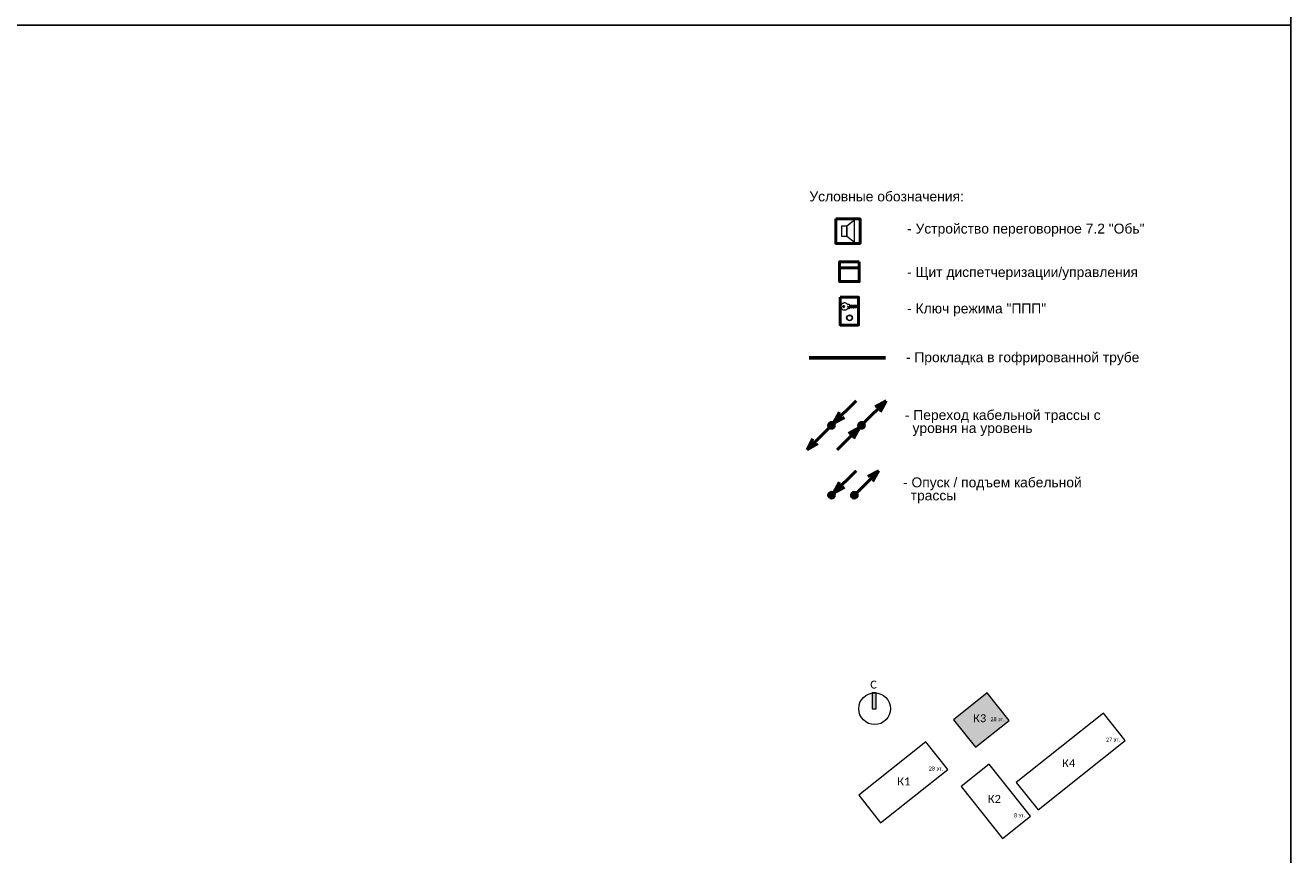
# Model space of a CAD drawing. Header units: millimetres. Extents: x -277772 to 277599, y -59564 to 282085.
# Tile 101 of 190: x -43059 to -11109, y 75529 to 96468. Entities that reach past the tile are written whole.
import ezdxf
from ezdxf.enums import TextEntityAlignment as Align

# ---------------------------------------------------------------- set-up
doc = ezdxf.new("R2010")
doc.units = ezdxf.units.MM
doc.set_wipeout_variables(frame=1)
doc.layers.add('EI_HATCH_GALV', color=7, linetype='Continuous')
doc.layers.add('UNPLOTTED', color=2, linetype='Continuous', plot=False)
for name, color, linetype, lineweight in [('КИП_выноска', 6, 'Continuous', 25), ('КИП_прибор', 140, 'Continuous', 50), ('КИП_трасса', 3, 'Continuous', 60), ('Типовые аннотации', 7, 'Continuous', 18)]:
    doc.layers.add(name, color=color, linetype=linetype, lineweight=lineweight)
doc.styles.add('Calibri Light', font='calibril.ttf', dxfattribs={"height": 2})
doc.styles.add('Calibri Light_1', font='calibril.ttf', dxfattribs={"height": 1})
doc.styles.add('CP.Text', font='arial.ttf')
doc.linetypes.add('в трубе открыто', pattern='A,10,[133,ltypeshp.shx,S=0.75,R=0,X=-5,Y=2.5],-2.5,[130,ltypeshp.shx,S=2.5,R=-45,X=0,Y=0],-2.5', length=15)

# ---------------------------------------------------------------- blocks, each defined once
blk = doc.blocks.new('*U4')
at = {"color": 0}
blk.add_lwpolyline([(0, 410), (0, 0), (-569, 0), (-569, 410)], close=True, dxfattribs=at)
blk = doc.blocks.new('A$C449d8904')
blk.add_lwpolyline([(0, 309), (0, 0), (307, 0), (307, 309)], close=True)
at = {"lineweight": 18}
for points in [[(70, 216), (70, 91), (140, 91), (140, 216)], [(237, 17), (237, 292), (140, 216), (140, 91)]]:
    blk.add_lwpolyline(points, close=True, dxfattribs=at)
blk = doc.blocks.new('*U13')
at = {"lineweight": 50}
h = blk.add_hatch(color=256, dxfattribs=at)
h.dxf.hatch_style = 1
edge = h.paths.add_edge_path()
edge.add_arc((0, 0), 0.75, 45, 405)
for q in [(6.19, 6.19), (2.02, 3.29), (3.29, 2.02)]:
    blk.add_line((0.53, 0.53), q, dxfattribs=at)
blk.add_circle((0, 0), 0.75, dxfattribs=at)
blk = doc.blocks.new('*U35')
at = {"lineweight": 50}
h = blk.add_hatch(color=256, dxfattribs=at)
h.dxf.hatch_style = 1
edge = h.paths.add_edge_path()
edge.add_arc((0, 0), 0.75, 45, 405)
for p, q in [((0.53, 0.53), (6.19, 6.19)), ((6.19, 6.19), (3.43, 4.7)), ((6.19, 6.19), (4.7, 3.43))]:
    blk.add_line(p, q, dxfattribs=at)
blk.add_circle((0, 0), 0.75, dxfattribs=at)
blk = doc.blocks.new('*U36')
at = {"lineweight": 50}
h = blk.add_hatch(color=256, dxfattribs=at)
h.dxf.hatch_style = 1
edge = h.paths.add_edge_path()
edge.add_arc((0, 0), 0.75, -135, 225)
for p, q in [((-0.53, -0.53), (-6.19, -6.19)), ((-6.19, -6.19), (-4.7, -3.43)), ((-6.19, -6.19), (-3.43, -4.7))]:
    blk.add_line(p, q, dxfattribs=at)
blk.add_circle((0, 0), 0.75, dxfattribs=at)
blk = doc.blocks.new('*U37')
at = {"lineweight": 50}
h = blk.add_hatch(color=256, dxfattribs=at)
h.dxf.hatch_style = 1
edge = h.paths.add_edge_path()
edge.add_arc((0, 0), 0.75, -135, 225)
for q in [(-6.19, -6.19), (-3.29, -2.02), (-2.02, -3.29)]:
    blk.add_line((-0.53, -0.53), q, dxfattribs=at)
blk.add_circle((0, 0), 0.75, dxfattribs=at)
blk = doc.blocks.new('Шкаф')
at = {"linetype": 'Continuous'}
blk.add_wipeout([(-2.5, -2.5), (-2.5, 2.5), (2.5, 2.5), (2.5, -2.5)], dxfattribs=at)
at = {"color": 0, "linetype": 'Continuous'}
for points in [[(-2.5, -2.5), (2.5, -2.5), (2.5, 2.5), (-2.5, 2.5)], [(-2.5, -2.5), (2.5, -2.5), (2.5, -1), (-2.5, -1)]]:
    blk.add_lwpolyline(points, close=True, dxfattribs=at)
blk = doc.blocks.new('A$C5ef3676d')
blk.add_lwpolyline([(0, 470), (307, 470), (307, 0), (0, 0)], close=True)
at = {"lineweight": 18}
for points in [[(284, 309), (135, 309), (119, 315), (292, 315)], [(125, 345), (140, 356), (146, 356), (150, 353), (150, 339), (275, 339), (296, 324), (296, 320), (269, 294), (254, 294), (243, 305), (226, 288), (224, 288)], [(220, 288), (216, 288), (199, 303), (182, 286), (169, 298), (150, 298), (150, 275), (146, 273), (125, 284)]]:
    blk.add_lwpolyline(points, dxfattribs=at)
at = {"lineweight": 25}
blk.add_lwpolyline([(220, 288), (222, 292), (224, 288)], dxfattribs=at)
blk.add_circle((56, 314), 13.8, dxfattribs=at)
at = {"lineweight": 18}
for radius in [49.7, 41.3]:
    blk.add_circle((156, 122), radius, dxfattribs=at)
for points, knots in [([(15, 314), (15, 323), (16, 332), (23, 349), (28, 356), (37, 366), (41, 369), (50, 374), (54, 376), (59, 377)], [0, 0, 0, 0, 0.547336, 0.547336, 1.063434, 1.063434, 1.361474, 1.361474, 1.660846, 1.660846, 1.660846, 1.660846]), ([(59, 252), (53, 253), (46, 256), (35, 265), (30, 271), (22, 282), (19, 288), (16, 301), (15, 307), (15, 314)], [0, 0, 0, 0, 0.417934, 0.417934, 0.875269, 0.875269, 1.256039, 1.256039, 1.653364, 1.653364, 1.653364, 1.653364]), ([(59, 377), (66, 379), (72, 379), (86, 378), (93, 376), (104, 369), (109, 365), (118, 356), (122, 350), (125, 344)], [0, 0, 0, 0, 0.41198, 0.41198, 0.823657, 0.823657, 1.201793, 1.201793, 1.602028, 1.602028, 1.602028, 1.602028]), ([(125, 285), (121, 277), (116, 270), (104, 259), (98, 255), (86, 251), (81, 250), (70, 250), (65, 250), (59, 252)], [0, 0, 0, 0, 0.510094, 0.510094, 0.964236, 0.964236, 1.282131, 1.282131, 1.607848, 1.607848, 1.607848, 1.607848])]:
    blk.add_open_spline(points, degree=3, knots=knots, dxfattribs=at)
blk = doc.blocks.new('Bag_K03')
at = {"layer": 'EI_HATCH_GALV', "linetype": 'в трубе открыто', "ltscale": 100}
h = blk.add_hatch(dxfattribs=at)
h.set_pattern_fill('ANGLE', color=256)
h.set_pattern_definition([(0, (25330.1974, 2636.517), (0, 6.985), [5.08, -1.905]), (90, (25330.1974, 2636.517), (-6.985, 4e-16), [5.08, -1.905])])
h.paths.add_polyline_path([(2394, 1906), (3243, 2582), (2688, 3278), (1840, 2602)])
h.paths.add_polyline_path([(3057, 2498), (3145, 2498), (3145, 2740), (3057, 2740)], flags=24)
h.paths.add_polyline_path([(2931, 2498), (3112, 2498), (3112, 2740), (2931, 2740)], flags=24)
h.paths.add_polyline_path([(2736, 2498), (2945, 2498), (2945, 2740), (2736, 2740)], flags=24)
h.paths.add_polyline_path([(2440, 2404), (2699, 2404), (2699, 2889), (2440, 2889)], flags=24)
h.paths.add_polyline_path([(2256, 2404), (2524, 2404), (2524, 2889), (2256, 2889)], flags=24)
at = {"layer": 'Типовые аннотации', "lineweight": 9}
blk.add_hatch(color=256, dxfattribs=at).paths.add_polyline_path([(-114, 2878), (-214, 2878), (-214, 3278), (-114, 3278)])
at = {"layer": 'Типовые аннотации'}
for p, q in [((-114, 3278), (-214, 3278)), ((-214, 3278), (-214, 2878)), ((-114, 2878), (-114, 3278)), ((-214, 2878), (-114, 2878)), ((1139, 2045), (-554, 696)), ((1694, 1349), (1139, 2045)), ((0, 0), (1694, 1349)), ((-554, 696), (0, 0))]:
    blk.add_line(p, q, dxfattribs=at)
at = {"layer": 'Типовые аннотации', "lineweight": 9}
for p, q in [((2688, 3278), (1840, 2602)), ((3243, 2582), (2688, 3278)), ((1840, 2602), (2394, 1906)), ((2394, 1906), (3243, 2582)), ((5623, 2771), (3425, 1020)), ((6178, 2074), (5623, 2771)), ((1139, 2045), (-554, 696)), ((1694, 1349), (1139, 2045)), ((3979, 324), (6178, 2074)), ((0, 0), (1694, 1349)), ((2742, 1477), (2034, 913)), ((3784, 168), (2742, 1477)), ((3425, 1020), (3979, 324)), ((-554, 696), (0, 0)), ((2034, 913), (3076, -395)), ((3076, -395), (3784, 168))]:
    blk.add_line(p, q, dxfattribs=at)
at = {"layer": 'Типовые аннотации'}
blk.add_circle((-154, 2878), 400, dxfattribs=at)
at = {"layer": 'Типовые аннотации', "lineweight": 9, "attachment_point": 1}
for s, insert, char_height, width, style in [('\\fCalibri Light|b0|i0|c204|p34|;C', (-263, 3589), 200, 208.44, 'Calibri Light'), ('\\fCalibri Light|b0|i0|c204|p34|;К', (2335, 2739), 200, 208.44, 'Calibri Light'), ('\\fCalibri Light|b0|i0|c204|p34|;3', (2507, 2739), 200, 192.41, 'Calibri Light'), ('28 ', (2770, 2665), 100, 232.49, 'Calibri Light_1'), ('эт', (2962, 2665), 100, 160.34, 'Calibri Light_1'), ('\\fCalibri Light|b0|i0|c204|p34|;.', (3094, 2665), 100, 48.1, 'Calibri Light_1'), ('27 ', (5689, 2152), 100, 232.49, 'Calibri Light_1'), ('эт', (5880, 2152), 100, 160.34, 'Calibri Light_1'), ('\\fCalibri Light|b0|i0|c204|p34|;.', (6013, 2152), 100, 48.1, 'Calibri Light_1'), ('\\fCalibri Light|b0|i0|c204|p34|;К', (4582, 1605), 200, 208.44, 'Calibri Light'), ('\\fCalibri Light|b0|i0|c204|p34|;4', (4754, 1605), 200, 192.41, 'Calibri Light'), ('28 ', (1214, 1420), 100, 232.49, 'Calibri Light_1'), ('28 ', (1214, 1420), 100, 232.49, 'Calibri Light_1'), ('эт', (1406, 1420), 100, 160.34, 'Calibri Light_1'), ('эт', (1406, 1420), 100, 160.34, 'Calibri Light_1'), ('\\fCalibri Light|b0|i0|c204|p34|;.', (1538, 1420), 100, 48.1, 'Calibri Light_1'), ('\\fCalibri Light|b0|i0|c204|p34|;.', (1538, 1420), 100, 48.1, 'Calibri Light_1'), ('\\fCalibri Light|b0|i0|c204|p34|;К', (419, 1144), 200, 208.44, 'Calibri Light'), ('\\fCalibri Light|b0|i0|c204|p34|;К', (419, 1144), 200, 208.44, 'Calibri Light'), ('\\fCalibri Light|b0|i0|c204|p34|;1', (591, 1144), 200, 192.41, 'Calibri Light'), ('\\fCalibri Light|b0|i0|c204|p34|;1', (591, 1144), 200, 192.41, 'Calibri Light'), ('\\fCalibri Light|b0|i0|c204|p34|;К', (2706, 703), 200, 208.44, 'Calibri Light'), ('\\fCalibri Light|b0|i0|c204|p34|;2', (2878, 703), 200, 192.41, 'Calibri Light'), ('8 ', (3364, 238), 100, 136.29, 'Calibri Light_1'), ('эт', (3476, 238), 100, 160.34, 'Calibri Light_1'), ('\\fCalibri Light|b0|i0|c204|p34|;.', (3608, 238), 100, 48.1, 'Calibri Light_1')]:
    blk.add_mtext(s, dxfattribs=dict(at, insert=insert, char_height=char_height, width=width, style=style))

msp = doc.modelspace()

# ---------------------------------------------------------------- linework, layer by layer
at = {"layer": 'UNPLOTTED', "color": 1, "ltscale": 100}
msp.add_xline((-11109, -23502), (0, 1), dxfattribs=at)
at = {"layer": 'КИП_трасса', "linetype": 'в трубе открыто', "ltscale": 100}
msp.add_line((-23263, 88076), (-21337, 88076), dxfattribs=at)

# ---------------------------------------------------------------- block references
at = {"layer": 'UNPLOTTED', "xscale": 100, "yscale": 100, "zscale": 100}
msp.add_blockref('*U4', (-11109, 55468), dxfattribs=at)
at = {"layer": 'КИП_выноска', "xscale": 100, "yscale": 100, "zscale": 100}
for name, p in [('*U13', (-22702, 86368)), ('*U35', (-21945, 86368)), ('*U36', (-22702, 86368)), ('*U37', (-21945, 86368)), ('*U13', (-22702, 84605)), ('*U35', (-22127, 84605))]:
    msp.add_blockref(name, p, dxfattribs=at)
at = {"layer": 'КИП_прибор'}
for name, p, xscale, yscale, zscale in [('A$C449d8904', (-22594, 90961), 2, 2, 2), ('A$C5ef3676d', (-22481, 88898), 1.5, 1.5, 1.5)]:
    msp.add_blockref(name, p, dxfattribs=dict(at, xscale=xscale, yscale=yscale, zscale=zscale))
at = {"layer": 'КИП_трасса', "linetype": 'в трубе открыто'}
msp.add_blockref('Bag_K03', (-21462, 76334), dxfattribs=at)

# ---------------------------------------------------------------- texts
at = {"style": 'CP.Text'}
msp.add_text('Условные обозначения:', height=250, dxfattribs=at).set_placement((-23262, 92148), align=Align.MIDDLE_LEFT)
at = {"char_height": 250, "width": 7645.45, "attachment_point": 4, "line_spacing_factor": 0.9, "style": 'CP.Text'}
for s, insert in [('- Устройство переговорное 7.2 "Обь"', (-20794, 91298)), ('- Щит диспетчеризации/управления', (-20794, 90200)), ('- Ключ режима "ППП"', (-20794, 89282)), ('- Прокладка в гофрированной трубе', (-20824, 88050))]:
    msp.add_mtext(s, dxfattribs=dict(at, insert=insert))
at = {"linetype": 'Continuous', "char_height": 250, "width": 5658.48, "attachment_point": 4, "line_spacing_factor": 0.792, "style": 'CP.Text'}
for s, insert in [('- Переход кабельной трассы с   \\P  уровня на уровень', (-20851, 86427)), ('- Опуск / подъем кабельной\\P  трассы ', (-20897, 84726))]:
    msp.add_mtext(s, dxfattribs=dict(at, insert=insert))

# ---------------------------------------------------------------- next in the draw order: block references
at = {"layer": 'КИП_прибор', "linetype": 'ByBlock', "xscale": 100, "yscale": 100, "zscale": 100, "rotation": 180}
msp.add_blockref('Шкаф', (-22251, 90248), dxfattribs=at)

doc.saveas('drawing.dxf')
